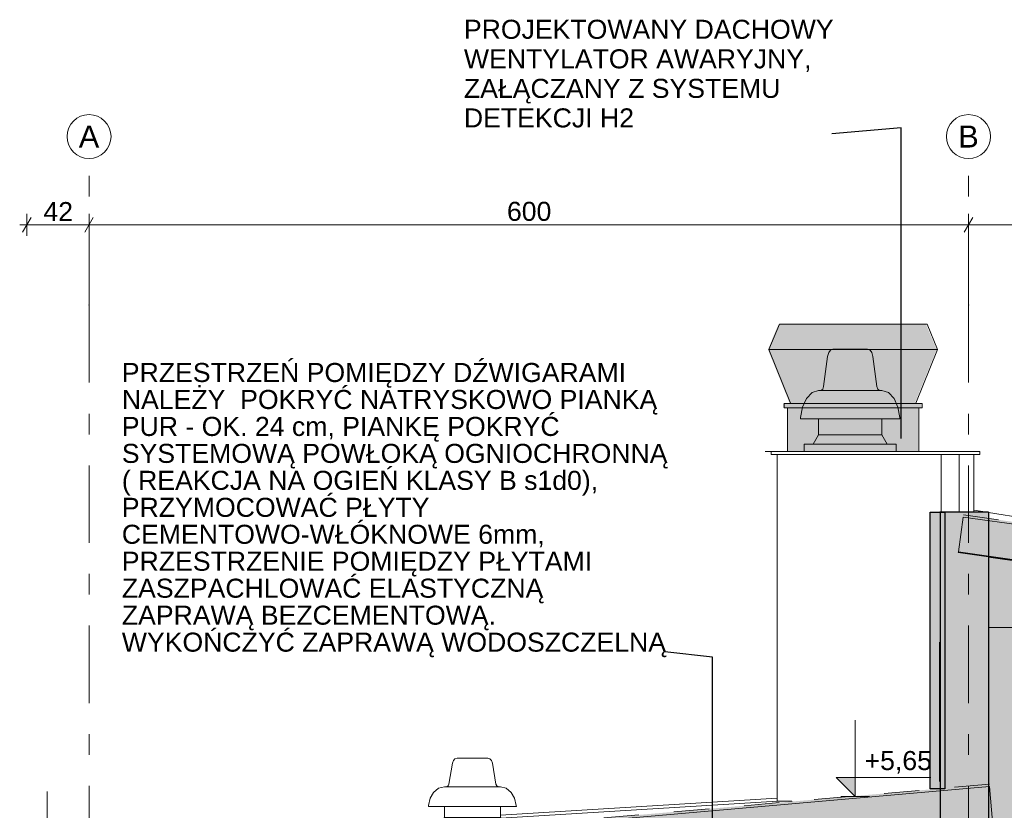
# Model space of a CAD drawing. Header units: centimetres. Extents: x -396 to 14490, y -515 to 1122.
# Tile 51 of 73: x -5 to 666, y 555 to 1095. Entities that reach past the tile are written whole.
import ezdxf
from ezdxf.enums import TextEntityAlignment as Align

# ---------------------------------------------------------------- set-up
doc = ezdxf.new("R2010")
doc.units = ezdxf.units.CM
doc.header["$MEASUREMENT"] = 0
doc.linetypes.add('Przerywana (2)', pattern=[48, 24, -24])
doc.linetypes.add('Przerywana podwójnie', pattern=[109.361107, 52.916665, -21.166666, 14.111111, -21.166666])
for name, color, linetype in [('00 - SUFIT Z BLACHY', 7, 'Continuous'), ('280-A Dachy Powłoki', 7, 'Continuous'), ('299-A Wymiary Opisy', 7, 'Continuous'), ('410-K Osie główne', 7, 'Continuous'), ('420-K Ściany', 7, 'Continuous'), ('520-I Went_Klim', 7, 'Continuous'), ('Nowe_420 - Wełna mineralna', 7, 'Continuous'), ('Nowe_440-K Słupy stalowe', 7, 'Continuous'), ('Nowe_520-I Went_Klim', 7, 'Continuous'), ('Nowe_Okna Archicada', 7, 'Continuous'), ('Rozbiórka_Okna Archicada', 7, 'Continuous')]:
    doc.layers.add(name, color=color, linetype=linetype)
for name, color, linetype, lineweight in [('00 - SUFIT Z BLACHY_Nr_pióra__12', 7, 'Continuous', 13), ('01-OKNA__Nr_pióra__19', 255, 'Continuous', 30), ('0_Nr_pióra__1', 7, 'Continuous', 100), ('0_Nr_pióra__13', 7, 'Continuous', 25), ('0_Nr_pióra__19', 255, 'Continuous', 30), ('280-A Dachy Powłoki_Nr_pióra__13', 7, 'Continuous', 25), ('280-A Dachy Powłoki_Nr_pióra__29', 7, 'Continuous', 20), ('280-A Dachy Powłoki_Nr_pióra__69', 7, 'Continuous', 20), ('299-A Wymiary Opisy_Nr_pióra__11', 7, 'Continuous', 0), ('410-K Osie główne_Nr_pióra__11', 7, 'Continuous', 0), ('410-K Osie główne_Nr_pióra__7', 7, 'Continuous', 20), ('420-K Ściany_Nr_pióra__12', 7, 'Continuous', 13), ('420-K Ściany_Nr_pióra__13', 7, 'Continuous', 25), ('520-I Went_Klim_Nr_pióra__12', 7, 'Continuous', 13), ('Nowe_0_Nr_pióra__135', 5, 'Continuous', 20), ('Nowe_199-Z Wymiary i opisy_Nr_pióra__135', 5, 'Continuous', 20), ('Nowe_420 - Wełna mineralna_Nr_pióra__135', 5, 'Continuous', 0), ('Nowe_440-K Słupy stalowe_Nr_pióra__135', 5, 'Continuous', 13), ('Nowe_520-I Went_Klim_Nr_pióra__135', 5, 'Continuous', 20), ('Nowe_Okna Archicada_Nr_pióra__13', 7, 'Continuous', 25), ('Rozbiórka_Okna Archicada_Nr_pióra__13', 7, 'Continuous', 25)]:
    doc.layers.add(name, color=color, linetype=linetype, lineweight=lineweight)
doc.layers.add('280-A Dachy Powłoki_Nr_pióra__49', color=7, linetype='Continuous', lineweight=20, true_color=0xcfd8da)
doc.layers.add('280-A Dachy Powłoki_Nr_pióra__92', color=7, linetype='Continuous', lineweight=20, true_color=0xdfdfdf)
doc.styles.add('STYL_AUTOMATYCZNY_1', font='arial.ttf')
doc.styles.add('STYL_AUTOMATYCZNY_2', font='arial.ttf')
doc.dimstyles.new('STYL_AUTOMATYCZNY__1', dxfattribs={"dimtxt": 13, "dimasz": 7.6, "dimexe": 0.18, "dimexo": 0.0625, "dimgap": 0, "dimtad": 1, "dimtih": 1, "dimtoh": 1, "dimdec": 0, "dimzin": 0, "dimdsep": 46, "dimtxsty": 'STYL_AUTOMATYCZNY_1', "dimblk": 'ARROWHEAD_2', "dimblk1": 'ARROWHEAD_2', "dimblk2": 'ARROWHEAD_2', "dimcen": 0.09, "dimclrd": 7, "dimclre": 7, "dimclrt": 7, "dimadec": 0, "dimazin": 0, "dimtfac": 1, "dimtdec": 4, "dimtmove": 0, "dimatfit": 3, "dimfxl": 0, "dimtolj": 1, "dimtzin": 0, "dimarcsym": 0})
doc.dimstyles.new('STYL_AUTOMATYCZNY__3', dxfattribs={"dimtxt": 0.18, "dimasz": 14.592, "dimexe": 0.18, "dimexo": 0.0625, "dimgap": 0, "dimtad": 0, "dimtih": 1, "dimtoh": 1, "dimdec": 4, "dimzin": 0, "dimdsep": 46, "dimcen": 0.09, "dimadec": 0, "dimazin": 0, "dimtfac": 1, "dimtdec": 4, "dimtmove": 0, "dimatfit": 3, "dimldrblk": 'ARROWHEAD_5', "dimfxl": 0, "dimtolj": 1, "dimtzin": 0, "dimarcsym": 0})

# ---------------------------------------------------------------- blocks, each defined once
blk = doc.blocks.new('ElemPrzekroju_8_1')
at = {"layer": '280-A Dachy Powłoki', "linetype": 'Continuous', "lineweight": 0, "true_color": 0x000000}
for points in [[(656.3, 573.06), (12.11, 516.7), (12.24, 515.2), (656.43, 571.56)], [(656.43, 571.56), (12.24, 515.2), (14.34, 491.29), (658.52, 547.65)], [(14.34, 491.29), (14.38, 490.8), (658.56, 547.16), (658.52, 547.65)]]:
    blk.add_hatch(color=18, dxfattribs=at).paths.add_polyline_path(points)
at = {"layer": '280-A Dachy Powłoki_Nr_pióra__13', "color": 7, "linetype": 'Continuous', "lineweight": 25}
for p, q in [((658.56, 547.04), (655.75, 546.79)), ((658.56, 547.16), (658.56, 547.04))]:
    blk.add_line(p, q, dxfattribs=at)
at = {"layer": '280-A Dachy Powłoki_Nr_pióra__29', "color": 7, "linetype": 'Przerywana (2)', "lineweight": 20}
blk.add_line((656.3, 573.06), (12.11, 516.7), dxfattribs=at)
at = {"layer": '280-A Dachy Powłoki_Nr_pióra__29', "color": 7, "linetype": 'Continuous', "lineweight": 20}
for p, q in [((658.52, 547.65), (14.34, 491.29)), ((658.52, 547.65), (658.56, 547.16)), ((14.34, 491.29), (14.38, 490.8))]:
    blk.add_line(p, q, dxfattribs=at)
at = {"layer": '280-A Dachy Powłoki_Nr_pióra__49', "color": 254, "linetype": 'Continuous', "lineweight": 20, "true_color": 0xcfd8da}
for p, q in [((656.43, 571.56), (658.52, 547.65)), ((658.56, 547.16), (655.75, 546.91)), ((622.75, 544.02), (61.2, 494.89)), ((12.24, 515.2), (14.34, 491.29)), ((24.48, 491.68), (14.38, 490.8))]:
    blk.add_line(p, q, dxfattribs=at)
at = {"layer": '280-A Dachy Powłoki_Nr_pióra__69', "color": 7, "linetype": 'Continuous', "lineweight": 20}
blk.add_line((656.43, 571.56), (12.24, 515.2), dxfattribs=at)
blk = doc.blocks.new('ElemPrzekroju_35_1')
at = {"layer": '280-A Dachy Powłoki', "linetype": 'Continuous', "lineweight": 0, "true_color": 0x000000}
for points in [[(655.75, 752.93), (1133.85, 685.74), (1133.85, 687.25), (655.75, 754.45)], [(655.75, 752.93), (655.75, 728.69), (1133.85, 661.5), (1133.85, 685.74)], [(655.75, 728.19), (1133.85, 661), (1133.85, 661.5), (655.75, 728.69)]]:
    blk.add_hatch(color=18, dxfattribs=at).paths.add_polyline_path(points)
at = {"layer": '280-A Dachy Powłoki_Nr_pióra__29', "color": 7, "linetype": 'Przerywana (2)', "lineweight": 20}
blk.add_line((638.7, 756.84), (1133.85, 687.25), dxfattribs=at)
at = {"layer": '280-A Dachy Powłoki_Nr_pióra__29', "color": 7, "linetype": 'Continuous', "lineweight": 20}
for q in [(635.08, 731.09), (1133.85, 661.5)]:
    blk.add_line((635.15, 731.59), q, dxfattribs=at)
at = {"layer": '280-A Dachy Powłoki_Nr_pióra__49', "color": 254, "linetype": 'Continuous', "lineweight": 20, "true_color": 0xcfd8da}
for p, q in [((638.49, 755.36), (635.15, 731.59)), ((635.08, 731.09), (1133.85, 661))]:
    blk.add_line(p, q, dxfattribs=at)
at = {"layer": '280-A Dachy Powłoki_Nr_pióra__69', "color": 7, "linetype": 'Continuous', "lineweight": 20}
blk.add_line((638.49, 755.36), (1133.85, 685.74), dxfattribs=at)
at = {"layer": '280-A Dachy Powłoki_Nr_pióra__92', "color": 254, "linetype": 'Continuous', "lineweight": 20, "true_color": 0xdfdfdf}
blk.add_line((752.56, 714.38), (655.75, 727.99), dxfattribs=at)
blk = doc.blocks.new('ElemPrzekroju_36_1')
at = {"layer": '420-K Ściany', "linetype": 'Continuous', "lineweight": 0, "true_color": 0x000000}
for points in [[(655.75, 758.67), (622.75, 758.67), (622.75, 570.12), (655.75, 573.01)], [(655.75, 546.91), (622.75, 544.02), (622.75, 470), (655.75, 470)]]:
    blk.add_hatch(color=18, dxfattribs=at).paths.add_polyline_path(points)
at = {"layer": '420-K Ściany_Nr_pióra__13', "color": 7, "linetype": 'Continuous', "lineweight": 25}
for p, q in [((622.75, 758.67), (622.49, 758.67)), ((622.75, 758.67), (622.75, 544.02)), ((655.75, 758.67), (622.75, 758.67)), ((655.75, 758.67), (655.75, 546.91))]:
    blk.add_line(p, q, dxfattribs=at)
blk = doc.blocks.new('ElemPrzekroju_41_1')
at = {"layer": 'Rozbiórka_Okna Archicada_Nr_pióra__13', "color": 7, "linetype": 'Continuous', "lineweight": 25}
blk.add_line((622.49, 575), (622.49, 670), dxfattribs=at)
blk = doc.blocks.new('ElemPrzekroju_45_1')
at = {"layer": 'Nowe_Okna Archicada_Nr_pióra__13', "color": 7, "linetype": 'Continuous', "lineweight": 25}
for p, q in [((622.49, 670), (622.72, 670)), ((622.72, 670), (622.72, 575)), ((622.72, 575), (622.49, 575))]:
    blk.add_line(p, q, dxfattribs=at)
blk = doc.blocks.new('ElemPrzekroju_56_1')
at = {"layer": '420-K Ściany_Nr_pióra__12', "color": 7, "linetype": 'Continuous', "lineweight": 13}
for p in [(655.75, 680), (894.15, 330)]:
    blk.add_line(p, (894.15, 680), dxfattribs=at)
blk = doc.blocks.new('ElemPrzekroju_58_1')
at = {"layer": '00 - SUFIT Z BLACHY_Nr_pióra__12', "color": 7, "linetype": 'Continuous', "lineweight": 13}
for p, q in [((654.88, 758.67), (645.74, 760.15)), ((842.79, 728.16), (655.75, 758.53)), ((1133.85, 608.89), (894.15, 642.58))]:
    blk.add_line(p, q, dxfattribs=at)
blk = doc.blocks.new('ElemPrzekroju_65_1')
at = {"layer": '520-I Went_Klim_Nr_pióra__12', "color": 7, "linetype": 'Continuous', "lineweight": 13}
for p, q in [((289.93, 587.42), (287.54, 573.15)), ((290.6, 589.28), (289.93, 587.42)), ((291.65, 590.43), (290.6, 589.28)), ((293.12, 590.91), (291.65, 590.43)), ((293.12, 590.91), (293.48, 590.91)), ((293.48, 590.91), (294.53, 590.91)), ((294.53, 590.91), (296.19, 590.91)), ((296.19, 590.91), (298.36, 590.91)), ((298.36, 590.91), (300.89, 590.91)), ((300.89, 590.91), (303.61, 590.91)), ((303.61, 590.91), (306.32, 590.91)), ((306.32, 590.91), (308.85, 590.91)), ((308.85, 590.91), (311.02, 590.91)), ((311.02, 590.91), (312.69, 590.91)), ((312.69, 590.91), (313.74, 590.91)), ((313.74, 590.91), (314.1, 590.91)), ((314.1, 590.91), (315.56, 590.43)), ((315.56, 590.43), (316.62, 589.28)), ((316.62, 589.28), (317.28, 587.42)), ((317.28, 587.42), (319.68, 573.15)), ((284.52, 571.41), (280.59, 570.41)), ((284.52, 571.41), (285.17, 571.41)), ((285.17, 571.41), (287.07, 571.41)), ((286.96, 571.9), (285.94, 571.41)), ((287.54, 573.15), (286.96, 571.9)), ((287.07, 571.41), (290.11, 571.41)), ((290.11, 571.41), (294.06, 571.41)), ((294.06, 571.41), (298.67, 571.41)), ((298.67, 571.41), (303.61, 571.41)), ((303.61, 571.41), (308.55, 571.41)), ((308.55, 571.41), (313.15, 571.41)), ((313.15, 571.41), (317.11, 571.41)), ((317.11, 571.41), (320.14, 571.41)), ((319.68, 573.15), (320.25, 571.9)), ((320.14, 571.41), (322.05, 571.41)), ((320.25, 571.9), (321.27, 571.41)), ((322.05, 571.41), (322.7, 571.41)), ((322.7, 571.41), (326.63, 570.41)), ((277.18, 567.54), (274.87, 563.51)), ((280.59, 570.41), (277.18, 567.54)), ((326.63, 570.41), (330.04, 567.54)), ((330.04, 567.54), (332.34, 563.51)), ((273.68, 558.65), (273.61, 557.91)), ((273.61, 557.91), (274.63, 557.91)), ((274.87, 563.51), (273.68, 558.65)), ((274.63, 557.91), (277.63, 557.91)), ((277.63, 557.91), (282.39, 557.91)), ((282.39, 557.91), (288.61, 557.91)), ((284.52, 557.91), (284.52, 550.41)), ((288.61, 557.91), (295.84, 557.91)), ((295.84, 557.91), (303.61, 557.91)), ((303.61, 557.91), (311.37, 557.91)), ((311.37, 557.91), (318.61, 557.91)), ((318.61, 557.91), (324.82, 557.91)), ((322.7, 557.91), (322.7, 550.41)), ((324.82, 557.91), (329.59, 557.91)), ((329.59, 557.91), (332.59, 557.91)), ((332.34, 563.51), (333.54, 558.65)), ((332.59, 557.91), (333.61, 557.91)), ((333.54, 558.65), (333.61, 557.91)), ((276.11, 545.91), (331.11, 545.91)), ((276.11, 540.91), (276.11, 545.91)), ((284.52, 550.41), (281.24, 545.91)), ((284.52, 550.41), (285.17, 550.41)), ((285.17, 550.41), (287.07, 550.41)), ((287.07, 550.41), (290.11, 550.41)), ((290.11, 550.41), (294.06, 550.41)), ((294.06, 550.41), (298.67, 550.41)), ((298.67, 550.41), (303.61, 550.41)), ((303.61, 550.41), (308.55, 550.41)), ((308.55, 550.41), (313.15, 550.41)), ((313.15, 550.41), (317.11, 550.41)), ((317.11, 550.41), (320.14, 550.41)), ((320.14, 550.41), (322.05, 550.41)), ((322.05, 550.41), (322.7, 550.41)), ((322.7, 550.41), (325.97, 545.91)), ((331.11, 544.61), (331.11, 545.91)), ((276.11, 540.91), (288.84, 540.91)), ((288.41, 540.91), (288.41, 540.87))]:
    blk.add_line(p, q, dxfattribs=at)
blk = doc.blocks.new('ElemPrzekroju_66_1')
at = {"layer": '00 - SUFIT Z BLACHY_Nr_pióra__12', "color": 7, "linetype": 'Continuous', "lineweight": 13}
for p, q in [((322.7, 551.95), (511.5, 563.49)), ((323.02, 549.96), (511.84, 561.51)), ((62.57, 536.04), (283.91, 549.57)), ((62.57, 534.03), (282.39, 547.48)), ((-3.43, 532), (-0.43, 532.18)), ((-3.43, 530), (-3.43, 532)), ((-3.29, 530), (71.6, 534.58)), ((-0.43, 532.18), (62.57, 536.04)), ((62.57, 534.03), (-0.43, 530.18)), ((-0.43, 532.18), (-0.43, 530.18)), ((-0.43, 530.18), (-0.43, 532.18)), ((62.57, 536.04), (62.57, 534.03)), ((-3.43, 530), (-0.43, 530.18)), ((-3.43, 530), (-3.43, 530))]:
    blk.add_line(p, q, dxfattribs=at)
blk = doc.blocks.new('ElemPrzekroju_71_1')
at = {"layer": 'Nowe_520-I Went_Klim_Nr_pióra__135', "color": 5, "linetype": 'Continuous', "lineweight": 20}
for p, q in [((546.68, 867.65), (545.92, 864.96)), ((547.87, 869.31), (546.68, 867.65)), ((549.53, 870), (547.87, 869.31)), ((549.53, 870), (549.93, 870)), ((549.93, 870), (551.12, 870)), ((551.12, 870), (553, 870)), ((553, 870), (555.46, 870)), ((555.46, 870), (558.32, 870)), ((558.32, 870), (561.39, 870)), ((561.39, 870), (564.46, 870)), ((564.46, 870), (567.32, 870)), ((567.32, 870), (569.78, 870)), ((569.78, 870), (571.66, 870)), ((571.66, 870), (572.85, 870)), ((572.85, 870), (573.25, 870)), ((573.25, 870), (574.91, 869.31)), ((574.91, 869.31), (576.1, 867.65)), ((576.1, 867.65), (576.86, 864.96)), ((545.92, 864.96), (543.22, 844.35)), ((576.86, 864.96), (579.56, 844.35)), ((535.36, 840.39), (531.5, 836.24)), ((539.8, 841.83), (535.36, 840.39)), ((539.8, 841.83), (540.54, 841.83)), ((540.54, 841.83), (542.69, 841.83)), ((542.57, 842.54), (541.41, 841.83)), ((543.22, 844.35), (542.57, 842.54)), ((542.69, 841.83), (546.12, 841.83)), ((546.12, 841.83), (550.6, 841.83)), ((550.6, 841.83), (555.8, 841.83)), ((555.8, 841.83), (561.39, 841.83)), ((561.39, 841.83), (566.98, 841.83)), ((566.98, 841.83), (572.18, 841.83)), ((572.18, 841.83), (576.66, 841.83)), ((576.66, 841.83), (580.09, 841.83)), ((579.56, 844.35), (580.21, 842.54)), ((580.09, 841.83), (582.24, 841.83)), ((580.21, 842.54), (581.37, 841.83)), ((582.24, 841.83), (582.98, 841.83)), ((582.98, 841.83), (587.42, 840.39)), ((587.42, 840.39), (591.28, 836.24)), ((531.5, 836.24), (528.89, 830.42)), ((591.28, 836.24), (593.89, 830.42)), ((528.89, 830.42), (527.55, 823.41)), ((593.89, 830.42), (595.24, 823.41)), ((527.55, 823.41), (527.47, 822.33)), ((527.47, 822.33), (528.62, 822.33)), ((528.62, 822.33), (532.01, 822.33)), ((532.01, 822.33), (537.4, 822.33)), ((537.4, 822.33), (544.43, 822.33)), ((539.8, 822.33), (539.8, 811.5)), ((544.43, 822.33), (552.61, 822.33)), ((552.61, 822.33), (561.39, 822.33)), ((561.39, 822.33), (570.17, 822.33)), ((570.17, 822.33), (578.35, 822.33)), ((578.35, 822.33), (585.38, 822.33)), ((582.98, 822.33), (582.98, 811.5)), ((585.38, 822.33), (590.77, 822.33)), ((590.77, 822.33), (594.16, 822.33)), ((594.16, 822.33), (595.32, 822.33)), ((595.24, 823.41), (595.32, 822.33)), ((539.8, 811.5), (536.1, 805)), ((539.8, 811.5), (540.54, 811.5)), ((540.54, 811.5), (542.69, 811.5)), ((542.69, 811.5), (546.12, 811.5)), ((546.12, 811.5), (550.6, 811.5)), ((550.6, 811.5), (555.8, 811.5)), ((555.8, 811.5), (561.39, 811.5)), ((561.39, 811.5), (566.98, 811.5)), ((566.98, 811.5), (572.18, 811.5)), ((572.18, 811.5), (576.66, 811.5)), ((576.66, 811.5), (580.09, 811.5)), ((580.09, 811.5), (582.24, 811.5)), ((582.24, 811.5), (582.98, 811.5)), ((582.98, 811.5), (586.68, 805)), ((529.97, 805), (592.82, 805)), ((529.97, 800), (529.97, 805)), ((592.82, 800), (592.82, 805))]:
    blk.add_line(p, q, dxfattribs=at)
blk = doc.blocks.new('ElemPrzekroju_83_1')
at = {"layer": 'Nowe_440-K Słupy stalowe_Nr_pióra__135', "color": 5, "linetype": 'Continuous', "lineweight": 13}
for p, q in [((507.5, 800), (649.74, 800)), ((507.5, 798), (507.5, 800)), ((649.74, 798), (649.74, 800)), ((507.5, 798), (649.74, 798))]:
    blk.add_line(p, q, dxfattribs=at)
blk = doc.blocks.new('ElemPrzekroju_84_1')
at = {"layer": 'Nowe_420 - Wełna mineralna_Nr_pióra__135', "color": 5, "linetype": 'Continuous', "lineweight": 0}
blk.add_line((645.74, 798), (645.74, 758.67), dxfattribs=at)
blk = doc.blocks.new('ElemPrzekroju_85_1')
at = {"layer": 'Nowe_420 - Wełna mineralna_Nr_pióra__135', "color": 5, "linetype": 'Continuous', "lineweight": 0}
for p, q in [((511.5, 798), (511.5, 561.51)), ((511.5, 561.51), (521.5, 561.51)), ((521.5, 561.51), (521.5, 561.26))]:
    blk.add_line(p, q, dxfattribs=at)
blk = doc.blocks.new('ElemPrzekroju_86_1')
at = {"layer": 'Nowe_420 - Wełna mineralna_Nr_pióra__135', "color": 5, "linetype": 'Continuous', "lineweight": 0}
for p, q in [((623.34, 798), (623.34, 758.96)), ((635.74, 798), (635.74, 758.96)), ((623.34, 758.96), (635.74, 758.96))]:
    blk.add_line(p, q, dxfattribs=at)
blk = doc.blocks.new('ElemPrzekroju_87_1')
at = {"layer": 'Nowe_440-K Słupy stalowe_Nr_pióra__135', "color": 5, "linetype": 'Continuous', "lineweight": 20}
blk.add_line((520.99, 561.22), (520.99, 561.51), dxfattribs=at)
blk = doc.blocks.new('*D91')
at = {"layer": '299-A Wymiary Opisy_Nr_pióra__11', "color": 7, "linetype": 'Continuous', "lineweight": 0}
for p, q in [((-0.35, 947.19), (-0.35, 962.19)), ((-5.24, 954.69), (-0.35, 954.69)), ((2.53, 959.69), (-3.24, 949.69)), ((-0.35, 954.69), (42.06, 954.69)), ((44.94, 959.69), (39.17, 949.69))]:
    blk.add_line(p, q, dxfattribs=at)
at = {"layer": '299-A Wymiary Opisy_Nr_pióra__11', "color": 7, "lineweight": 0, "insert": (10.94, 957.29), "char_height": 13, "attachment_point": 7, "style": 'STYL_AUTOMATYCZNY_1'}
blk.add_mtext('\\A1;{\\pql;\\fArial|b0|i0|c238|p0;\\W1.000000;42}', dxfattribs=at)
blk = doc.blocks.new('ARROWHEAD_2')
at = {"color": 0, "linetype": 'Continuous', "lineweight": 0}
for p, q in [((0, 0), (-1, 0)), ((-0.378, -0.655), (0.378, 0.655))]:
    blk.add_line(p, q, dxfattribs=at)
blk = doc.blocks.new('*D92')
at = {"layer": '299-A Wymiary Opisy_Nr_pióra__11', "color": 7, "linetype": 'Continuous', "lineweight": 0}
for p, q in [((42.06, 947.19), (42.06, 962.19)), ((642.06, 947.19), (642.06, 962.19)), ((-0.35, 954.69), (42.06, 954.69)), ((44.94, 959.69), (39.17, 949.69)), ((42.06, 954.69), (642.06, 954.69)), ((644.94, 959.69), (639.17, 949.69))]:
    blk.add_line(p, q, dxfattribs=at)
at = {"layer": '299-A Wymiary Opisy_Nr_pióra__11', "color": 7, "lineweight": 0, "insert": (327.18, 957.29), "char_height": 13, "attachment_point": 7, "style": 'STYL_AUTOMATYCZNY_1'}
blk.add_mtext('\\A1;{\\pql;\\fArial|b0|i0|c238|p0;\\W1.000000;600}', dxfattribs=at)
blk = doc.blocks.new('*D93')
at = {"layer": '299-A Wymiary Opisy_Nr_pióra__11', "color": 7, "linetype": 'Continuous', "lineweight": 0}
for p, q in [((642.06, 947.19), (642.06, 962.19)), ((1092.06, 947.19), (1092.06, 962.19)), ((644.94, 959.69), (639.17, 949.69)), ((642.06, 954.69), (1092.06, 954.69)), ((1089.17, 949.69), (1094.94, 959.69)), ((1092.06, 954.69), (1096.95, 954.69))]:
    blk.add_line(p, q, dxfattribs=at)
at = {"layer": '299-A Wymiary Opisy_Nr_pióra__11', "color": 7, "lineweight": 0, "insert": (852.18, 957.29), "char_height": 13, "attachment_point": 7, "style": 'STYL_AUTOMATYCZNY_1'}
blk.add_mtext('\\A1;{\\pql;\\fArial|b0|i0|c238|p0;\\W1.000000;450}', dxfattribs=at)
blk = doc.blocks.new('Wymiary_1_1', base_point=(564.67, 564.73))
at = {"layer": '299-A Wymiary Opisy_Nr_pióra__11', "linetype": 'Continuous', "lineweight": 0}
blk.add_hatch(color=7, dxfattribs=at).paths.add_polyline_path([(564.67, 564.73), (564.67, 577.73), (551.67, 577.73)])
at = {"layer": '299-A Wymiary Opisy_Nr_pióra__11', "color": 7, "linetype": 'Continuous', "lineweight": 0}
for p, q in [((564.67, 564.73), (564.67, 616.73)), ((564.67, 564.73), (551.67, 577.73)), ((551.67, 577.73), (564.67, 577.73)), ((564.67, 577.73), (616.28, 577.73)), ((564.67, 564.73), (554.92, 564.73)), ((564.67, 564.73), (574.42, 564.73))]:
    blk.add_line(p, q, dxfattribs=at)
at = {"layer": '299-A Wymiary Opisy_Nr_pióra__11', "color": 7, "lineweight": 0, "insert": (571.17, 580.33), "char_height": 13, "attachment_point": 7, "style": 'STYL_AUTOMATYCZNY_1'}
blk.add_mtext('\\A1;{\\pql;\\fArial|b0|i0|c238|p0;\\W1.000000;+5,65}', dxfattribs=at)
blk = doc.blocks.new('Wymiary_2_1', base_point=(13.45, 516.05))
at = {"layer": '299-A Wymiary Opisy_Nr_pióra__11', "linetype": 'Continuous', "lineweight": 0}
blk.add_hatch(color=7, dxfattribs=at).paths.add_polyline_path([(13.45, 516.05), (13.45, 529.05), (0.45, 529.05)])
at = {"layer": '299-A Wymiary Opisy_Nr_pióra__11', "color": 7, "linetype": 'Continuous', "lineweight": 0}
for p, q in [((13.45, 516.05), (13.45, 568.05)), ((13.45, 516.05), (0.45, 529.05)), ((0.45, 529.05), (13.45, 529.05)), ((13.45, 529.05), (65.07, 529.05)), ((13.45, 516.05), (3.7, 516.05)), ((13.45, 516.05), (23.2, 516.05))]:
    blk.add_line(p, q, dxfattribs=at)
at = {"layer": '299-A Wymiary Opisy_Nr_pióra__11', "color": 7, "lineweight": 0, "insert": (19.95, 531.65), "char_height": 13, "attachment_point": 7, "style": 'STYL_AUTOMATYCZNY_1'}
blk.add_mtext('\\A1;{\\pql;\\fArial|b0|i0|c238|p0;\\W1.000000;+5,16}', dxfattribs=at)
blk = doc.blocks.new('ARROWHEAD_5')
at = {"linetype": 'Continuous', "lineweight": 0}
blk.add_hatch(color=0, dxfattribs=at).paths.add_polyline_path([(-1, 0.2679), (0, 0), (-1, -0.2679)])
at = {"color": 0, "linetype": 'Continuous', "lineweight": 0}
blk.add_line((0, 0), (-1, 0), dxfattribs=at)
blk = doc.blocks.new('Standardowy znacznik osi[1]_1', base_point=(42.06, 1000))
at = {"layer": '410-K Osie główne_Nr_pióra__11', "color": 7, "linetype": 'Przerywana podwójnie', "lineweight": 0}
for p, q in [((42.06, 900), (42.06, 1000)), ((42.06, 900), (42.06, -300)), ((42.06, -300), (42.06, -400))]:
    blk.add_line(p, q, dxfattribs=at)
for p in [(42.06, 900), (42.06, 900), (42.06, -300), (42.06, -300)]:
    blk.add_point(p, dxfattribs=at)
at = {"layer": '410-K Osie główne_Nr_pióra__7', "color": 7, "linetype": 'Continuous', "lineweight": 20}
for centre in [(42.06, 1015), (42.06, -415)]:
    blk.add_circle(centre, 15, dxfattribs=at)
at = {"layer": '410-K Osie główne_Nr_pióra__11', "color": 7, "lineweight": 0, "style": 'STYL_AUTOMATYCZNY_2'}
for tag, p in [('AC_MarkerText_1_0', (42.06, 1022.5)), ('AC_MarkerText_1_1', (42.06, -407.5))]:
    blk.add_attdef(tag, text='', height=15, rotation=360, dxfattribs=at).set_placement(p, align=Align.TOP_CENTER)
blk = doc.blocks.new('Standardowy znacznik osi[2]_1', base_point=(642.06, 1000))
at = {"layer": '410-K Osie główne_Nr_pióra__11', "color": 7, "linetype": 'Przerywana podwójnie', "lineweight": 0}
for p, q in [((642.06, 900), (642.06, 1000)), ((642.06, 900), (642.06, -300)), ((642.06, -300), (642.06, -400))]:
    blk.add_line(p, q, dxfattribs=at)
for p in [(642.06, 900), (642.06, 900), (642.06, -300), (642.06, -300)]:
    blk.add_point(p, dxfattribs=at)
at = {"layer": '410-K Osie główne_Nr_pióra__7', "color": 7, "linetype": 'Continuous', "lineweight": 20}
for centre in [(642.06, 1015), (642.06, -415)]:
    blk.add_circle(centre, 15, dxfattribs=at)
at = {"layer": '410-K Osie główne_Nr_pióra__11', "color": 7, "lineweight": 0, "style": 'STYL_AUTOMATYCZNY_2'}
for tag, p in [('AC_MarkerText_1_0', (642.06, 1022.5)), ('AC_MarkerText_1_1', (642.06, -407.5))]:
    blk.add_attdef(tag, text='', height=15, rotation=360, dxfattribs=at).set_placement(p, align=Align.TOP_CENTER)

msp = doc.modelspace()

# ---------------------------------------------------------------- hatches: boundary and pattern name
at = {"layer": '01-OKNA__Nr_pióra__19', "linetype": 'Continuous', "lineweight": 30}
msp.add_hatch(color=255, dxfattribs=at).paths.add_polyline_path([(655.75, 727.99), (655.94, 657.19), (655.94, 0), (1134.17, 0), (1134.17, 657.19), (1133.99, 660.78)])
at = {"layer": '0_Nr_pióra__1', "linetype": 'Continuous', "lineweight": 100}
msp.add_hatch(color=7, dxfattribs=at).paths.add_polyline_path([(625.97, 570), (615.97, 570), (615.97, 758.72), (625.97, 758.72)])
at = {"layer": '0_Nr_pióra__19', "linetype": 'Continuous', "lineweight": 30}
for points in [[(620.23, 869.65), (613.07, 886.95), (512.41, 886.95), (505.25, 869.65)], [(505.25, 869.65), (520, 833.1), (605.47, 833.1), (620.23, 869.65)], [(515.59, 832.88), (609.82, 832.88), (609.82, 829.95), (515.59, 829.95)], [(607.49, 829.95), (518.28, 829.95), (518.28, 800), (607.49, 800)]]:
    msp.add_hatch(color=255, dxfattribs=at).paths.add_polyline_path(points)

# ---------------------------------------------------------------- linework, layer by layer
at = {"layer": '0_Nr_pióra__13', "color": 7, "linetype": 'Continuous', "lineweight": 25, "flags": 128}
msp.add_lwpolyline([(625.97, 570), (615.97, 570), (615.97, 758.72), (625.97, 758.72)], close=True, dxfattribs=at)
at = {"layer": 'Nowe_0_Nr_pióra__135', "color": 5, "linetype": 'Continuous', "lineweight": 20}
for p, q in [((505.95, 869.71), (513.11, 887.01)), ((513.11, 887.01), (613.77, 887.01)), ((613.77, 887.01), (620.92, 869.71)), ((520.7, 833.16), (505.95, 869.71)), ((505.95, 869.71), (620.92, 869.71)), ((620.92, 869.71), (606.17, 833.16)), ((610.52, 832.95), (516.29, 832.95)), ((516.29, 832.95), (516.29, 830.01)), ((610.52, 830.01), (610.52, 832.95)), ((516.29, 830.01), (610.52, 830.01)), ((518.64, 800.03), (518.64, 830.01)), ((608.19, 800.03), (608.19, 830.01)), ((503.44, 800.01), (623.44, 800.11))]:
    msp.add_line(p, q, dxfattribs=at)

# ---------------------------------------------------------------- block references
at = {"layer": '00 - SUFIT Z BLACHY', "lineweight": 0}
for name in ['ElemPrzekroju_58_1', 'ElemPrzekroju_66_1']:
    msp.add_blockref(name, (0, 0), dxfattribs=at)
at = {"layer": '280-A Dachy Powłoki', "lineweight": 0}
for name in ['ElemPrzekroju_35_1', 'ElemPrzekroju_8_1']:
    msp.add_blockref(name, (0, 0), dxfattribs=at)
at = {"layer": '299-A Wymiary Opisy', "color": 7, "linetype": 'Continuous', "lineweight": 0}
for name, p in [('Wymiary_1_1', (564.67, 564.73)), ('Wymiary_2_1', (13.45, 516.05))]:
    msp.add_blockref(name, p, dxfattribs=at)
at = {"layer": '410-K Osie główne', "color": 7, "linetype": 'Continuous', "lineweight": 20}
ref = msp.add_blockref('Standardowy znacznik osi[1]_1', (42.06, 1000), dxfattribs=at)
ref.add_attrib('AC_MarkerText_1', 'A', dxfattribs={"layer": '410-K Osie główne_Nr_pióra__11', "color": 7, "lineweight": 0, "height": 15, "rotation": 360, "style": 'STYL_AUTOMATYCZNY_2'}).set_placement((42.06, 1022.5), align=Align.TOP_CENTER)
ref.add_attrib('AC_MarkerText_1_1', 'A', dxfattribs={"layer": '410-K Osie główne_Nr_pióra__11', "color": 7, "lineweight": 0, "height": 15, "rotation": 360, "style": 'STYL_AUTOMATYCZNY_2'}).set_placement((42.06, -407.5), align=Align.TOP_CENTER)
ref = msp.add_blockref('Standardowy znacznik osi[2]_1', (642.06, 1000), dxfattribs=at)
ref.add_attrib('AC_MarkerText_1', 'B', dxfattribs={"layer": '410-K Osie główne_Nr_pióra__11', "color": 7, "lineweight": 0, "height": 15, "rotation": 360, "style": 'STYL_AUTOMATYCZNY_2'}).set_placement((642.06, 1022.5), align=Align.TOP_CENTER)
ref.add_attrib('AC_MarkerText_1_1', 'B', dxfattribs={"layer": '410-K Osie główne_Nr_pióra__11', "color": 7, "lineweight": 0, "height": 15, "rotation": 360, "style": 'STYL_AUTOMATYCZNY_2'}).set_placement((642.06, -407.5), align=Align.TOP_CENTER)
at = {"layer": '420-K Ściany', "lineweight": 0}
for name in ['ElemPrzekroju_36_1', 'ElemPrzekroju_56_1']:
    msp.add_blockref(name, (0, 0), dxfattribs=at)
at = {"layer": '520-I Went_Klim', "lineweight": 0}
msp.add_blockref('ElemPrzekroju_65_1', (0, 0), dxfattribs=at)
at = {"layer": 'Nowe_420 - Wełna mineralna', "lineweight": 0}
for name in ['ElemPrzekroju_85_1', 'ElemPrzekroju_86_1', 'ElemPrzekroju_84_1']:
    msp.add_blockref(name, (0, 0), dxfattribs=at)
at = {"layer": 'Nowe_440-K Słupy stalowe', "lineweight": 0}
for name in ['ElemPrzekroju_83_1', 'ElemPrzekroju_87_1']:
    msp.add_blockref(name, (0, 0), dxfattribs=at)
at = {"layer": 'Nowe_520-I Went_Klim', "lineweight": 0}
msp.add_blockref('ElemPrzekroju_71_1', (0, 0), dxfattribs=at)
at = {"layer": 'Nowe_Okna Archicada', "lineweight": 0}
msp.add_blockref('ElemPrzekroju_45_1', (0, 0), dxfattribs=at)
at = {"layer": 'Rozbiórka_Okna Archicada', "lineweight": 0}
msp.add_blockref('ElemPrzekroju_41_1', (0, 0), dxfattribs=at)

# ---------------------------------------------------------------- texts
at = {"layer": 'Nowe_199-Z Wymiary i opisy_Nr_pióra__135', "color": 5, "linetype": 'Continuous', "lineweight": 20, "char_height": 13, "attachment_point": 7, "style": 'STYL_AUTOMATYCZNY_1'}
for s, insert, line_spacing_factor in [('\\A1;{\\pql;\\fArial|b0|i0|c238|p0;\\W1.000000;PROJEKTOWANY DACHOWY \\P\\pql;\\fArial|b0|i0|c238|p0;\\W1.000000;WENTYLATOR AWARYJNY, \\P\\pql;\\fArial|b0|i0|c238|p0;\\W1.000000;ZAŁĄCZANY Z SYSTEMU \\P\\pql;\\fArial|b0|i0|c238|p0;\\W1.000000;DETEKCJI H2}', (297.81, 1021.03), 0.930159), ('\\A1;{\\pql;\\fArial|b0|i0|c238|p0;\\W1.000000;PRZESTRZEŃ POMIĘDZY DŹWIGARAMI \\P\\pql;\\fArial|b0|i0|c238|p0;\\W1.000000;NALEŻY \\fArial|b0|i0|c238|p0;\\W1.000000; \\fArial|b0|i0|c238|p0;\\W1.000000;POKRYĆ NATRYSKOWO PIANKĄ \\P\\pql;\\fArial|b0|i0|c238|p0;\\W1.000000;PUR - OK. 24 cm, PIANKĘ POKRYĆ \\P\\pql;\\fArial|b0|i0|c238|p0;\\W1.000000;SYSTEMOWĄ POWŁOKĄ OGNIOCHRONNĄ \\P\\pql;\\fArial|b0|i0|c238|p0;\\W1.000000;( REAKCJA NA OGIEŃ KLASY B s1d0),  \\P\\pql;\\fArial|b0|i0|c238|p0;\\W1.000000;PRZYMOCOWAĆ PŁYTY \\P\\pql;\\fArial|b0|i0|c238|p0;\\W1.000000;CEMENTOWO-WŁÓKNOWE 6mm, \\P\\pql;\\fArial|b0|i0|c238|p0;\\W1.000000;PRZESTRZENIE POMIĘDZY PŁYTAMI \\P\\pql;\\fArial|b0|i0|c238|p0;\\W1.000000;ZASZPACHLOWAĆ ELASTYCZNĄ \\P\\pql;\\fArial|b0|i0|c238|p0;\\W1.000000;ZAPRAWĄ BEZCEMENTOWĄ.\\P\\pql;\\fArial|b0|i0|c238|p0;\\W1.000000;WYKOŃCZYĆ ZAPRAWĄ WODOSZCZELNĄ }', (64.44, 659.69), 0.848996)]:
    msp.add_mtext(s, dxfattribs=dict(at, insert=insert, line_spacing_factor=line_spacing_factor))

# ---------------------------------------------------------------- dimensions: what is measured, and where the dimension line sits
at = {"layer": '299-A Wymiary Opisy', "color": 7, "linetype": 'Continuous', "lineweight": 0}
for base, p1, p2, picture, middle in [((42.06, 954.69), (-0.35, 484.34), (42.06, 912.93), '*D91', (20.83, 963.79)), ((642.06, 954.69), (42.06, 912.93), (642.06, 865.97), '*D92', (342.02, 963.79)), ((1092.06, 954.69), (642.06, 865.97), (1092.06, 900), '*D93', (867.02, 963.79))]:
    dim = msp.add_linear_dim(base=base, p1=p1, p2=p2, dimstyle='STYL_AUTOMATYCZNY__1', dxfattribs=at)
    dim.commit()
    dim.dimension.update_dxf_attribs({"geometry": picture, "text_midpoint": middle, "dimtype": 160})

# ---------------------------------------------------------------- leaders
at = {"layer": 'Nowe_199-Z Wymiary i opisy_Nr_pióra__135', "color": 5, "linetype": 'Continuous', "lineweight": 20, "annotation_type": 0, "has_hookline": 1, "hookline_direction": 1}
for points, text_width in [([(596.15, 808.95), (596.15, 1021.03), (548.77, 1016.79)], 250.52), ([(467.49, 512.47), (467.49, 659.69), (434.92, 663.43)], 371.32)]:
    msp.add_leader(points, dimstyle='STYL_AUTOMATYCZNY__3', dxfattribs=dict(at, text_width=text_width))

doc.saveas('drawing.dxf')
